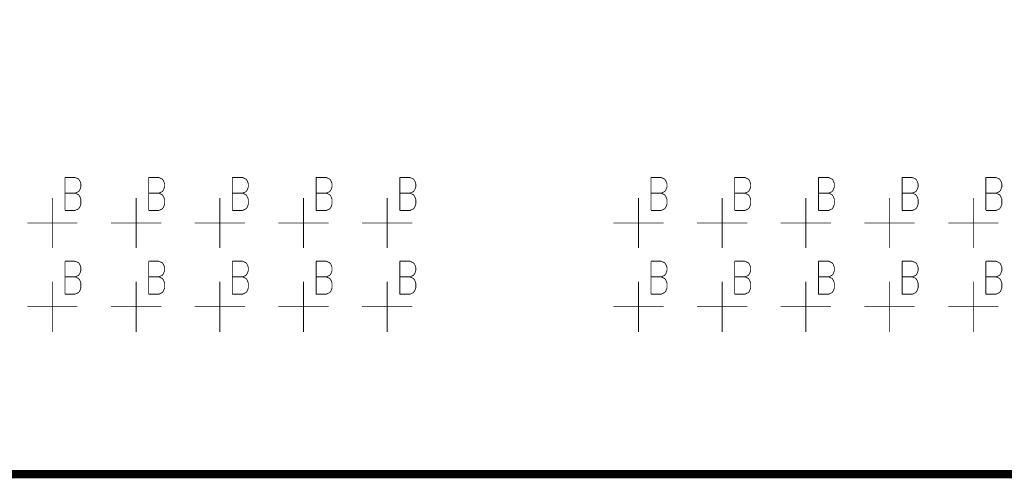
# Model space of a CAD drawing. Extents: x 0 to 34, y 0 to 22.
# Tile 4 of 33: x 11.67 to 12.846, y 11.647 to 12.195. Entities that reach past the tile are written whole.
import ezdxf

# ---------------------------------------------------------------- set-up
doc = ezdxf.new("R2010")
doc.units = 0
doc.header["$MEASUREMENT"] = 0
doc.layers.add('DD_PHO', color=7, linetype='CONTINUOUS')

msp = doc.modelspace()

# ---------------------------------------------------------------- linework, layer by layer
at = {"layer": 'DD_PHO'}
for points, const_width in [([(10.1087, 13.0518), (17.8837, 13.0518), (17.8837, 11.6518), (10.1087, 11.6518), (10.1087, 13.0518)], 0.01), ([(11.7237, 12.0062), (11.7237, 11.9668)], 0.001), ([(11.7237, 12.0062), (11.7359, 12.0062)], 0.001), ([(11.7359, 12.0062), (11.74, 12.0043), (11.7414, 12.0025)], 0.001), ([(11.7414, 12.0025), (11.7428, 11.9987)], 0.001), ([(11.7428, 11.9987), (11.7428, 11.995)], 0.001), ([(11.8237, 12.0062), (11.8237, 11.9668)], 0.001), ([(11.8237, 12.0062), (11.8359, 12.0062)], 0.001), ([(11.8359, 12.0062), (11.84, 12.0043), (11.8414, 12.0025)], 0.001), ([(11.8414, 12.0025), (11.8428, 11.9987)], 0.001), ([(11.8428, 11.9987), (11.8428, 11.995)], 0.001), ([(11.9237, 12.0062), (11.9237, 11.9668)], 0.001), ([(11.9237, 12.0062), (11.9359, 12.0062)], 0.001), ([(11.9359, 12.0062), (11.94, 12.0043), (11.9414, 12.0025)], 0.001), ([(11.9414, 12.0025), (11.9428, 11.9987)], 0.001), ([(11.9428, 11.9987), (11.9428, 11.995)], 0.001), ([(12.0237, 12.0062), (12.0237, 11.9668)], 0.001), ([(12.0237, 12.0062), (12.0359, 12.0062)], 0.001), ([(12.0359, 12.0062), (12.04, 12.0043), (12.0414, 12.0025)], 0.001), ([(12.0414, 12.0025), (12.0428, 11.9987)], 0.001), ([(12.0428, 11.9987), (12.0428, 11.995)], 0.001), ([(12.1237, 12.0062), (12.1237, 11.9668)], 0.001), ([(12.1237, 12.0062), (12.1359, 12.0062)], 0.001), ([(12.1359, 12.0062), (12.14, 12.0043), (12.1414, 12.0025)], 0.001), ([(12.1414, 12.0025), (12.1428, 11.9987)], 0.001), ([(12.1428, 11.9987), (12.1428, 11.995)], 0.001), ([(12.4237, 12.0062), (12.4237, 11.9668)], 0.001), ([(12.4237, 12.0062), (12.4359, 12.0062)], 0.001), ([(12.4359, 12.0062), (12.44, 12.0043), (12.4414, 12.0025)], 0.001), ([(12.4414, 12.0025), (12.4428, 11.9987)], 0.001), ([(12.4428, 11.9987), (12.4428, 11.995)], 0.001), ([(12.5237, 12.0062), (12.5237, 11.9668)], 0.001), ([(12.5237, 12.0062), (12.5359, 12.0062)], 0.001), ([(12.5359, 12.0062), (12.54, 12.0043), (12.5414, 12.0025)], 0.001), ([(12.5414, 12.0025), (12.5428, 11.9987)], 0.001), ([(12.5428, 11.9987), (12.5428, 11.995)], 0.001), ([(12.6237, 12.0062), (12.6237, 11.9668)], 0.001), ([(12.6237, 12.0062), (12.6359, 12.0062)], 0.001), ([(12.6359, 12.0062), (12.64, 12.0043), (12.6414, 12.0025)], 0.001), ([(12.6414, 12.0025), (12.6428, 11.9987)], 0.001), ([(12.6428, 11.9987), (12.6428, 11.995)], 0.001), ([(12.7237, 12.0062), (12.7237, 11.9668)], 0.001), ([(12.7237, 12.0062), (12.7359, 12.0062)], 0.001), ([(12.7359, 12.0062), (12.74, 12.0043), (12.7414, 12.0025)], 0.001), ([(12.7414, 12.0025), (12.7428, 11.9987)], 0.001), ([(12.7428, 11.9987), (12.7428, 11.995)], 0.001), ([(12.8237, 12.0062), (12.8237, 11.9668)], 0.001), ([(12.8237, 12.0062), (12.8359, 12.0062)], 0.001), ([(12.8359, 12.0062), (12.84, 12.0043), (12.8414, 12.0025)], 0.001), ([(12.8414, 12.0025), (12.8428, 11.9987)], 0.001), ([(12.8428, 11.9987), (12.8428, 11.995)], 0.001), ([(11.7237, 11.9875), (11.7359, 11.9875)], 0.001), ([(11.7414, 11.9912), (11.74, 11.9893), (11.7359, 11.9875)], 0.001), ([(11.7359, 11.9875), (11.74, 11.9856), (11.7414, 11.9837)], 0.001), ([(11.7428, 11.995), (11.7414, 11.9912)], 0.001), ([(11.7414, 11.9837), (11.7428, 11.98)], 0.001), ([(11.8237, 11.9875), (11.8359, 11.9875)], 0.001), ([(11.8414, 11.9912), (11.84, 11.9893), (11.8359, 11.9875)], 0.001), ([(11.8359, 11.9875), (11.84, 11.9856), (11.8414, 11.9837)], 0.001), ([(11.8428, 11.995), (11.8414, 11.9912)], 0.001), ([(11.8414, 11.9837), (11.8428, 11.98)], 0.001), ([(11.9237, 11.9875), (11.9359, 11.9875)], 0.001), ([(11.9414, 11.9912), (11.94, 11.9893), (11.9359, 11.9875)], 0.001), ([(11.9359, 11.9875), (11.94, 11.9856), (11.9414, 11.9837)], 0.001), ([(11.9428, 11.995), (11.9414, 11.9912)], 0.001), ([(11.9414, 11.9837), (11.9428, 11.98)], 0.001), ([(12.0237, 11.9875), (12.0359, 11.9875)], 0.001), ([(12.0414, 11.9912), (12.04, 11.9893), (12.0359, 11.9875)], 0.001), ([(12.0359, 11.9875), (12.04, 11.9856), (12.0414, 11.9837)], 0.001), ([(12.0428, 11.995), (12.0414, 11.9912)], 0.001), ([(12.0414, 11.9837), (12.0428, 11.98)], 0.001), ([(12.1237, 11.9875), (12.1359, 11.9875)], 0.001), ([(12.1414, 11.9912), (12.14, 11.9893), (12.1359, 11.9875)], 0.001), ([(12.1359, 11.9875), (12.14, 11.9856), (12.1414, 11.9837)], 0.001), ([(12.1428, 11.995), (12.1414, 11.9912)], 0.001), ([(12.1414, 11.9837), (12.1428, 11.98)], 0.001), ([(12.4237, 11.9875), (12.4359, 11.9875)], 0.001), ([(12.4414, 11.9912), (12.44, 11.9893), (12.4359, 11.9875)], 0.001), ([(12.4359, 11.9875), (12.44, 11.9856), (12.4414, 11.9837)], 0.001), ([(12.4428, 11.995), (12.4414, 11.9912)], 0.001), ([(12.4414, 11.9837), (12.4428, 11.98)], 0.001), ([(12.5237, 11.9875), (12.5359, 11.9875)], 0.001), ([(12.5414, 11.9912), (12.54, 11.9893), (12.5359, 11.9875)], 0.001), ([(12.5359, 11.9875), (12.54, 11.9856), (12.5414, 11.9837)], 0.001), ([(12.5428, 11.995), (12.5414, 11.9912)], 0.001), ([(12.5414, 11.9837), (12.5428, 11.98)], 0.001), ([(12.6237, 11.9875), (12.6359, 11.9875)], 0.001), ([(12.6414, 11.9912), (12.64, 11.9893), (12.6359, 11.9875)], 0.001), ([(12.6359, 11.9875), (12.64, 11.9856), (12.6414, 11.9837)], 0.001), ([(12.6428, 11.995), (12.6414, 11.9912)], 0.001), ([(12.6414, 11.9837), (12.6428, 11.98)], 0.001), ([(12.7237, 11.9875), (12.7359, 11.9875)], 0.001), ([(12.7414, 11.9912), (12.74, 11.9893), (12.7359, 11.9875)], 0.001), ([(12.7359, 11.9875), (12.74, 11.9856), (12.7414, 11.9837)], 0.001), ([(12.7428, 11.995), (12.7414, 11.9912)], 0.001), ([(12.7414, 11.9837), (12.7428, 11.98)], 0.001), ([(12.8237, 11.9875), (12.8359, 11.9875)], 0.001), ([(12.8414, 11.9912), (12.84, 11.9893), (12.8359, 11.9875)], 0.001), ([(12.8359, 11.9875), (12.84, 11.9856), (12.8414, 11.9837)], 0.001), ([(12.8428, 11.995), (12.8414, 11.9912)], 0.001), ([(12.8414, 11.9837), (12.8428, 11.98)], 0.001), ([(11.7087, 11.9218), (11.7087, 11.9818)], 0.001), ([(11.7428, 11.98), (11.7428, 11.9743), (11.7414, 11.9706), (11.74, 11.9687)], 0.001), ([(11.8087, 11.9218), (11.8087, 11.9818)], 0.001), ([(11.8428, 11.98), (11.8428, 11.9743), (11.8414, 11.9706), (11.84, 11.9687)], 0.001), ([(11.9087, 11.9218), (11.9087, 11.9818)], 0.001), ([(11.9428, 11.98), (11.9428, 11.9743), (11.9414, 11.9706), (11.94, 11.9687)], 0.001), ([(12.0087, 11.9218), (12.0087, 11.9818)], 0.001), ([(12.0428, 11.98), (12.0428, 11.9743), (12.0414, 11.9706), (12.04, 11.9687)], 0.001), ([(12.1087, 11.9218), (12.1087, 11.9818)], 0.001), ([(12.1428, 11.98), (12.1428, 11.9743), (12.1414, 11.9706), (12.14, 11.9687)], 0.001), ([(12.4087, 11.9218), (12.4087, 11.9818)], 0.001), ([(12.4428, 11.98), (12.4428, 11.9743), (12.4414, 11.9706), (12.44, 11.9687)], 0.001), ([(12.5087, 11.9218), (12.5087, 11.9818)], 0.001), ([(12.5428, 11.98), (12.5428, 11.9743), (12.5414, 11.9706), (12.54, 11.9687)], 0.001), ([(12.6087, 11.9218), (12.6087, 11.9818)], 0.001), ([(12.6428, 11.98), (12.6428, 11.9743), (12.6414, 11.9706), (12.64, 11.9687)], 0.001), ([(12.7087, 11.9218), (12.7087, 11.9818)], 0.001), ([(12.7428, 11.98), (12.7428, 11.9743), (12.7414, 11.9706), (12.74, 11.9687)], 0.001), ([(12.8087, 11.9218), (12.8087, 11.9818)], 0.001), ([(12.8428, 11.98), (12.8428, 11.9743), (12.8414, 11.9706), (12.84, 11.9687)], 0.001), ([(11.74, 11.9687), (11.7359, 11.9668), (11.7237, 11.9668)], 0.001), ([(11.84, 11.9687), (11.8359, 11.9668), (11.8237, 11.9668)], 0.001), ([(11.94, 11.9687), (11.9359, 11.9668), (11.9237, 11.9668)], 0.001), ([(12.04, 11.9687), (12.0359, 11.9668), (12.0237, 11.9668)], 0.001), ([(12.14, 11.9687), (12.1359, 11.9668), (12.1237, 11.9668)], 0.001), ([(12.44, 11.9687), (12.4359, 11.9668), (12.4237, 11.9668)], 0.001), ([(12.54, 11.9687), (12.5359, 11.9668), (12.5237, 11.9668)], 0.001), ([(12.64, 11.9687), (12.6359, 11.9668), (12.6237, 11.9668)], 0.001), ([(12.74, 11.9687), (12.7359, 11.9668), (12.7237, 11.9668)], 0.001), ([(12.84, 11.9687), (12.8359, 11.9668), (12.8237, 11.9668)], 0.001), ([(11.6787, 11.9518), (11.7387, 11.9518)], 0.001), ([(11.7787, 11.9518), (11.8387, 11.9518)], 0.001), ([(11.8787, 11.9518), (11.9387, 11.9518)], 0.001), ([(11.9787, 11.9518), (12.0387, 11.9518)], 0.001), ([(12.0787, 11.9518), (12.1387, 11.9518)], 0.001), ([(12.3787, 11.9518), (12.4387, 11.9518)], 0.001), ([(12.4787, 11.9518), (12.5387, 11.9518)], 0.001), ([(12.5787, 11.9518), (12.6387, 11.9518)], 0.001), ([(12.6787, 11.9518), (12.7387, 11.9518)], 0.001), ([(12.7787, 11.9518), (12.8387, 11.9518)], 0.001), ([(11.7237, 11.9062), (11.7237, 11.8668)], 0.001), ([(11.7237, 11.9062), (11.7359, 11.9062)], 0.001), ([(11.7359, 11.9062), (11.74, 11.9043), (11.7414, 11.9025)], 0.001), ([(11.7414, 11.9025), (11.7428, 11.8987)], 0.001), ([(11.8237, 11.9062), (11.8237, 11.8668)], 0.001), ([(11.8237, 11.9062), (11.8359, 11.9062)], 0.001), ([(11.8359, 11.9062), (11.84, 11.9043), (11.8414, 11.9025)], 0.001), ([(11.8414, 11.9025), (11.8428, 11.8987)], 0.001), ([(11.9237, 11.9062), (11.9237, 11.8668)], 0.001), ([(11.9237, 11.9062), (11.9359, 11.9062)], 0.001), ([(11.9359, 11.9062), (11.94, 11.9043), (11.9414, 11.9025)], 0.001), ([(11.9414, 11.9025), (11.9428, 11.8987)], 0.001), ([(12.0237, 11.9062), (12.0237, 11.8668)], 0.001), ([(12.0237, 11.9062), (12.0359, 11.9062)], 0.001), ([(12.0359, 11.9062), (12.04, 11.9043), (12.0414, 11.9025)], 0.001), ([(12.0414, 11.9025), (12.0428, 11.8987)], 0.001), ([(12.1237, 11.9062), (12.1237, 11.8668)], 0.001), ([(12.1237, 11.9062), (12.1359, 11.9062)], 0.001), ([(12.1359, 11.9062), (12.14, 11.9043), (12.1414, 11.9025)], 0.001), ([(12.1414, 11.9025), (12.1428, 11.8987)], 0.001), ([(12.4237, 11.9062), (12.4237, 11.8668)], 0.001), ([(12.4237, 11.9062), (12.4359, 11.9062)], 0.001), ([(12.4359, 11.9062), (12.44, 11.9043), (12.4414, 11.9025)], 0.001), ([(12.4414, 11.9025), (12.4428, 11.8987)], 0.001), ([(12.5237, 11.9062), (12.5237, 11.8668)], 0.001), ([(12.5237, 11.9062), (12.5359, 11.9062)], 0.001), ([(12.5359, 11.9062), (12.54, 11.9043), (12.5414, 11.9025)], 0.001), ([(12.5414, 11.9025), (12.5428, 11.8987)], 0.001), ([(12.6237, 11.9062), (12.6237, 11.8668)], 0.001), ([(12.6237, 11.9062), (12.6359, 11.9062)], 0.001), ([(12.6359, 11.9062), (12.64, 11.9043), (12.6414, 11.9025)], 0.001), ([(12.6414, 11.9025), (12.6428, 11.8987)], 0.001), ([(12.7237, 11.9062), (12.7237, 11.8668)], 0.001), ([(12.7237, 11.9062), (12.7359, 11.9062)], 0.001), ([(12.7359, 11.9062), (12.74, 11.9043), (12.7414, 11.9025)], 0.001), ([(12.7414, 11.9025), (12.7428, 11.8987)], 0.001), ([(12.8237, 11.9062), (12.8237, 11.8668)], 0.001), ([(12.8237, 11.9062), (12.8359, 11.9062)], 0.001), ([(12.8359, 11.9062), (12.84, 11.9043), (12.8414, 11.9025)], 0.001), ([(12.8414, 11.9025), (12.8428, 11.8987)], 0.001), ([(11.7414, 11.8912), (11.74, 11.8893), (11.7359, 11.8875)], 0.001), ([(11.7428, 11.895), (11.7414, 11.8912)], 0.001), ([(11.7428, 11.8987), (11.7428, 11.895)], 0.001), ([(11.8414, 11.8912), (11.84, 11.8893), (11.8359, 11.8875)], 0.001), ([(11.8428, 11.895), (11.8414, 11.8912)], 0.001), ([(11.8428, 11.8987), (11.8428, 11.895)], 0.001), ([(11.9414, 11.8912), (11.94, 11.8893), (11.9359, 11.8875)], 0.001), ([(11.9428, 11.895), (11.9414, 11.8912)], 0.001), ([(11.9428, 11.8987), (11.9428, 11.895)], 0.001), ([(12.0414, 11.8912), (12.04, 11.8893), (12.0359, 11.8875)], 0.001), ([(12.0428, 11.895), (12.0414, 11.8912)], 0.001), ([(12.0428, 11.8987), (12.0428, 11.895)], 0.001), ([(12.1414, 11.8912), (12.14, 11.8893), (12.1359, 11.8875)], 0.001), ([(12.1428, 11.895), (12.1414, 11.8912)], 0.001), ([(12.1428, 11.8987), (12.1428, 11.895)], 0.001), ([(12.4414, 11.8912), (12.44, 11.8893), (12.4359, 11.8875)], 0.001), ([(12.4428, 11.895), (12.4414, 11.8912)], 0.001), ([(12.4428, 11.8987), (12.4428, 11.895)], 0.001), ([(12.5414, 11.8912), (12.54, 11.8893), (12.5359, 11.8875)], 0.001), ([(12.5428, 11.895), (12.5414, 11.8912)], 0.001), ([(12.5428, 11.8987), (12.5428, 11.895)], 0.001), ([(12.6414, 11.8912), (12.64, 11.8893), (12.6359, 11.8875)], 0.001), ([(12.6428, 11.895), (12.6414, 11.8912)], 0.001), ([(12.6428, 11.8987), (12.6428, 11.895)], 0.001), ([(12.7414, 11.8912), (12.74, 11.8893), (12.7359, 11.8875)], 0.001), ([(12.7428, 11.895), (12.7414, 11.8912)], 0.001), ([(12.7428, 11.8987), (12.7428, 11.895)], 0.001), ([(12.8414, 11.8912), (12.84, 11.8893), (12.8359, 11.8875)], 0.001), ([(12.8428, 11.895), (12.8414, 11.8912)], 0.001), ([(12.8428, 11.8987), (12.8428, 11.895)], 0.001), ([(11.7087, 11.8218), (11.7087, 11.8818)], 0.001), ([(11.7237, 11.8875), (11.7359, 11.8875)], 0.001), ([(11.7359, 11.8875), (11.74, 11.8856), (11.7414, 11.8837)], 0.001), ([(11.7428, 11.88), (11.7428, 11.8743), (11.7414, 11.8706), (11.74, 11.8687)], 0.001), ([(11.7414, 11.8837), (11.7428, 11.88)], 0.001), ([(11.8087, 11.8218), (11.8087, 11.8818)], 0.001), ([(11.8237, 11.8875), (11.8359, 11.8875)], 0.001), ([(11.8359, 11.8875), (11.84, 11.8856), (11.8414, 11.8837)], 0.001), ([(11.8428, 11.88), (11.8428, 11.8743), (11.8414, 11.8706), (11.84, 11.8687)], 0.001), ([(11.8414, 11.8837), (11.8428, 11.88)], 0.001), ([(11.9087, 11.8218), (11.9087, 11.8818)], 0.001), ([(11.9237, 11.8875), (11.9359, 11.8875)], 0.001), ([(11.9359, 11.8875), (11.94, 11.8856), (11.9414, 11.8837)], 0.001), ([(11.9428, 11.88), (11.9428, 11.8743), (11.9414, 11.8706), (11.94, 11.8687)], 0.001), ([(11.9414, 11.8837), (11.9428, 11.88)], 0.001), ([(12.0087, 11.8218), (12.0087, 11.8818)], 0.001), ([(12.0237, 11.8875), (12.0359, 11.8875)], 0.001), ([(12.0359, 11.8875), (12.04, 11.8856), (12.0414, 11.8837)], 0.001), ([(12.0428, 11.88), (12.0428, 11.8743), (12.0414, 11.8706), (12.04, 11.8687)], 0.001), ([(12.0414, 11.8837), (12.0428, 11.88)], 0.001), ([(12.1087, 11.8218), (12.1087, 11.8818)], 0.001), ([(12.1237, 11.8875), (12.1359, 11.8875)], 0.001), ([(12.1359, 11.8875), (12.14, 11.8856), (12.1414, 11.8837)], 0.001), ([(12.1428, 11.88), (12.1428, 11.8743), (12.1414, 11.8706), (12.14, 11.8687)], 0.001), ([(12.1414, 11.8837), (12.1428, 11.88)], 0.001), ([(12.4087, 11.8218), (12.4087, 11.8818)], 0.001), ([(12.4237, 11.8875), (12.4359, 11.8875)], 0.001), ([(12.4359, 11.8875), (12.44, 11.8856), (12.4414, 11.8837)], 0.001), ([(12.4428, 11.88), (12.4428, 11.8743), (12.4414, 11.8706), (12.44, 11.8687)], 0.001), ([(12.4414, 11.8837), (12.4428, 11.88)], 0.001), ([(12.5087, 11.8218), (12.5087, 11.8818)], 0.001), ([(12.5237, 11.8875), (12.5359, 11.8875)], 0.001), ([(12.5359, 11.8875), (12.54, 11.8856), (12.5414, 11.8837)], 0.001), ([(12.5428, 11.88), (12.5428, 11.8743), (12.5414, 11.8706), (12.54, 11.8687)], 0.001), ([(12.5414, 11.8837), (12.5428, 11.88)], 0.001), ([(12.6087, 11.8218), (12.6087, 11.8818)], 0.001), ([(12.6237, 11.8875), (12.6359, 11.8875)], 0.001), ([(12.6359, 11.8875), (12.64, 11.8856), (12.6414, 11.8837)], 0.001), ([(12.6428, 11.88), (12.6428, 11.8743), (12.6414, 11.8706), (12.64, 11.8687)], 0.001), ([(12.6414, 11.8837), (12.6428, 11.88)], 0.001), ([(12.7087, 11.8218), (12.7087, 11.8818)], 0.001), ([(12.7237, 11.8875), (12.7359, 11.8875)], 0.001), ([(12.7359, 11.8875), (12.74, 11.8856), (12.7414, 11.8837)], 0.001), ([(12.7428, 11.88), (12.7428, 11.8743), (12.7414, 11.8706), (12.74, 11.8687)], 0.001), ([(12.7414, 11.8837), (12.7428, 11.88)], 0.001), ([(12.8087, 11.8218), (12.8087, 11.8818)], 0.001), ([(12.8237, 11.8875), (12.8359, 11.8875)], 0.001), ([(12.8359, 11.8875), (12.84, 11.8856), (12.8414, 11.8837)], 0.001), ([(12.8428, 11.88), (12.8428, 11.8743), (12.8414, 11.8706), (12.84, 11.8687)], 0.001), ([(12.8414, 11.8837), (12.8428, 11.88)], 0.001), ([(11.74, 11.8687), (11.7359, 11.8668), (11.7237, 11.8668)], 0.001), ([(11.84, 11.8687), (11.8359, 11.8668), (11.8237, 11.8668)], 0.001), ([(11.94, 11.8687), (11.9359, 11.8668), (11.9237, 11.8668)], 0.001), ([(12.04, 11.8687), (12.0359, 11.8668), (12.0237, 11.8668)], 0.001), ([(12.14, 11.8687), (12.1359, 11.8668), (12.1237, 11.8668)], 0.001), ([(12.44, 11.8687), (12.4359, 11.8668), (12.4237, 11.8668)], 0.001), ([(12.54, 11.8687), (12.5359, 11.8668), (12.5237, 11.8668)], 0.001), ([(12.64, 11.8687), (12.6359, 11.8668), (12.6237, 11.8668)], 0.001), ([(12.74, 11.8687), (12.7359, 11.8668), (12.7237, 11.8668)], 0.001), ([(12.84, 11.8687), (12.8359, 11.8668), (12.8237, 11.8668)], 0.001), ([(11.6787, 11.8518), (11.7387, 11.8518)], 0.001), ([(11.7787, 11.8518), (11.8387, 11.8518)], 0.001), ([(11.8787, 11.8518), (11.9387, 11.8518)], 0.001), ([(11.9787, 11.8518), (12.0387, 11.8518)], 0.001), ([(12.0787, 11.8518), (12.1387, 11.8518)], 0.001), ([(12.3787, 11.8518), (12.4387, 11.8518)], 0.001), ([(12.4787, 11.8518), (12.5387, 11.8518)], 0.001), ([(12.5787, 11.8518), (12.6387, 11.8518)], 0.001), ([(12.6787, 11.8518), (12.7387, 11.8518)], 0.001), ([(12.7787, 11.8518), (12.8387, 11.8518)], 0.001)]:
    msp.add_lwpolyline(points, dxfattribs=dict(at, const_width=const_width))

doc.saveas('drawing.dxf')
